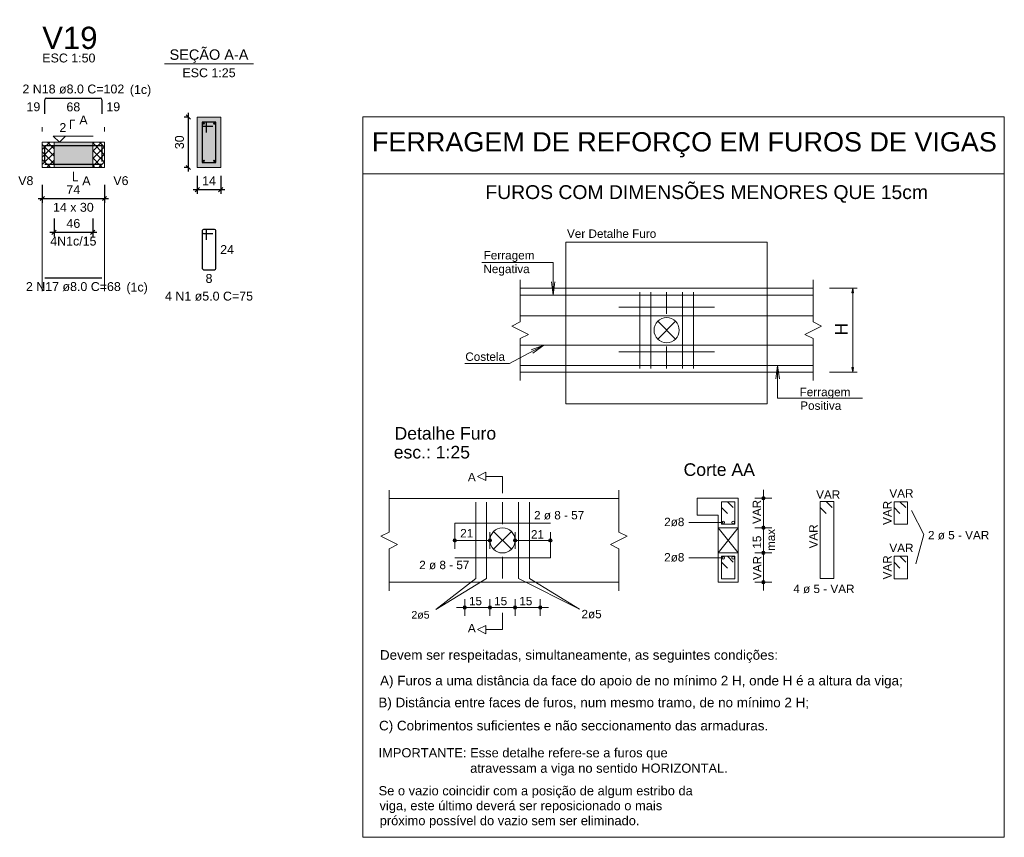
# Model space of a CAD drawing. Header units: millimetres. Extents: x 1852 to 2571, y -668 to -390.
# Tile 62 of 84: x 2410 to 2433, y -474 to -454. Entities that reach past the tile are written whole.
import ezdxf

# ---------------------------------------------------------------- set-up
doc = ezdxf.new("R2010")
doc.units = ezdxf.units.MM
doc.linetypes.add('DASHDOT', pattern=[25.4, 12.7, -6.35, 0, -6.35])
doc.linetypes.add('NULL', pattern=[0])
for name, color, linetype, lineweight in [('1', 250, 'Continuous', 13), ('10', 7, 'Continuous', 20), ('4', 142, 'Continuous', 9), ('Descrição da armadura', 7, 'Continuous', 5), ('DT-Barras na forma', 1, 'Continuous', 30), ('DT-Barras no corte', 5, 'Continuous', 5), ('DT-Barras rebatidas', 1, 'Continuous', 30), ('DT-Cotas', 9, 'Continuous', 5), ('DT-Forma', 5, 'Continuous', 5), ('DT-Hachura forma vigas', 252, 'Continuous', 5), ('DT-Hachura intersecção vigas', 9, 'Continuous', 5), ('DT-Hachura seção vigas', 252, 'Continuous', 5), ('DT-Pontilhado', 9, 'DASHDOT', 5), ('DT-Textos', 7, 'Continuous', 5), ('DT-Título', 250, 'Continuous', 20), ('Textos', 7, 'Continuous', 9), ('Textos armaduras', 7, 'Continuous', 5)]:
    doc.layers.add(name, color=color, linetype=linetype, lineweight=lineweight)
doc.styles.add('ARIAL', font='arial.ttf')
doc.styles.get("Standard").update_dxf_attribs({"font": 'arial.ttf'})
doc.dimstyles.new('UM_25.000000', dxfattribs={"dimtxt": 0.18, "dimasz": 0.1, "dimexe": 0.1, "dimexo": 0.2, "dimgap": 0, "dimtad": 1, "dimtih": 1, "dimtoh": 1, "dimdec": 1, "dimlfac": 25, "dimzin": 0, "dimdsep": 46, "dimtxsty": 'Standard', "dimcen": 0.09, "dimdle": 0.1, "dimadec": 1, "dimazin": 2, "dimtfac": 1, "dimtdec": 4, "dimtofl": 0, "dimtmove": 0, "dimatfit": 3, "dimfxl": 1, "dimtolj": 1, "dimarcsym": 0})
doc.dimstyles.new('UM_50.000000', dxfattribs={"dimtxt": 0.18, "dimasz": 0.1, "dimexe": 0.1, "dimexo": 0.2, "dimgap": 0, "dimtad": 1, "dimtih": 1, "dimtoh": 1, "dimdec": 1, "dimlfac": 50, "dimzin": 0, "dimdsep": 46, "dimtxsty": 'Standard', "dimcen": 0.09, "dimdle": 0.1, "dimadec": 1, "dimazin": 2, "dimtfac": 1, "dimtdec": 4, "dimtofl": 0, "dimtmove": 0, "dimatfit": 3, "dimfxl": 1, "dimtolj": 1, "dimarcsym": 0})
pattern_1 = [(45, (2369.73792, -483.47746), (-0.08838835, 0.08838835), []), (135, (2369.73792, -483.47746), (-0.08838835, -0.08838835), [])]

# ---------------------------------------------------------------- blocks, each defined once
blk = doc.blocks.new('_Oblique')
at = {"color": 0, "linetype": 'ByBlock', "lineweight": -2}
blk.add_line((-0.5, -0.5), (0.5, 0.5), dxfattribs=at)
blk = doc.blocks.new('*D184')
at = {"layer": 'DT-Cotas', "color": 0, "lineweight": -2, "transparency": 16777216}
for p, q in [((2410.247, -458.299), (2410.247, -458.729)), ((2411.728, -458.299), (2411.728, -458.729)), ((2410.147, -458.629), (2411.828, -458.629))]:
    blk.add_line(p, q, dxfattribs=at)
at = {"layer": 'DT-Cotas', "color": 0, "lineweight": -2, "transparency": 16777216, "xscale": 0.1, "yscale": 0.1, "zscale": 0.1, "rotation": 180}
blk.add_blockref('_Oblique', (2410.247, -458.629), dxfattribs=at)
at = {"layer": 'DT-Cotas', "color": 0, "lineweight": -2, "transparency": 16777216, "xscale": 0.1, "yscale": 0.1, "zscale": 0.1}
blk.add_blockref('_Oblique', (2411.728, -458.629), dxfattribs=at)
at = {"layer": 'DT-Cotas', "color": 7, "transparency": 16777216, "insert": (2410.987, -458.417), "char_height": 0.2118, "attachment_point": 5, "rotation": 0.0057, "style": 'ARIAL'}
blk.add_mtext('\\A1;74', dxfattribs=at)
blk = doc.blocks.new('*D185')
at = {"layer": 'DT-Cotas', "color": 0, "lineweight": -2, "transparency": 16777216}
for p, q in [((2410.527, -459.104), (2410.527, -459.534)), ((2411.448, -459.104), (2411.448, -459.534)), ((2410.427, -459.434), (2411.548, -459.434))]:
    blk.add_line(p, q, dxfattribs=at)
at = {"layer": 'DT-Cotas', "color": 0, "lineweight": -2, "transparency": 16777216, "xscale": 0.1, "yscale": 0.1, "zscale": 0.1, "rotation": 180}
blk.add_blockref('_Oblique', (2410.527, -459.434), dxfattribs=at)
at = {"layer": 'DT-Cotas', "color": 0, "lineweight": -2, "transparency": 16777216, "xscale": 0.1, "yscale": 0.1, "zscale": 0.1}
blk.add_blockref('_Oblique', (2411.448, -459.434), dxfattribs=at)
at = {"layer": 'DT-Cotas', "color": 7, "transparency": 16777216, "insert": (2410.987, -459.222), "char_height": 0.2118, "attachment_point": 5, "rotation": 0.0057, "style": 'ARIAL'}
blk.add_mtext('\\A1;46', dxfattribs=at)
blk = doc.blocks.new('*D186')
at = {"layer": 'DT-Cotas', "color": 0, "lineweight": -2, "transparency": 16777216}
for p, q in [((2413.728, -457.988), (2413.728, -456.588)), ((2413.739, -456.688), (2413.628, -456.688)), ((2413.739, -457.888), (2413.628, -457.888))]:
    blk.add_line(p, q, dxfattribs=at)
at = {"layer": 'DT-Cotas', "color": 0, "lineweight": -2, "transparency": 16777216, "xscale": 0.1, "yscale": 0.1, "zscale": 0.1}
for p, rotation in [((2413.728, -456.688), 90), ((2413.728, -457.888), 270)]:
    blk.add_blockref('_Oblique', p, dxfattribs=dict(at, rotation=rotation))
at = {"layer": 'DT-Cotas', "color": 7, "transparency": 16777216, "insert": (2413.516, -457.288), "char_height": 0.2118, "attachment_point": 5, "rotation": 90, "style": 'ARIAL'}
blk.add_mtext('\\A1;30', dxfattribs=at)
blk = doc.blocks.new('*D187')
at = {"layer": 'DT-Cotas', "color": 0, "lineweight": -2, "transparency": 16777216}
for p, q in [((2413.939, -458.088), (2413.939, -458.517)), ((2414.499, -458.088), (2414.499, -458.517)), ((2413.839, -458.417), (2414.599, -458.417))]:
    blk.add_line(p, q, dxfattribs=at)
at = {"layer": 'DT-Cotas', "color": 0, "lineweight": -2, "transparency": 16777216, "xscale": 0.1, "yscale": 0.1, "zscale": 0.1, "rotation": 180}
blk.add_blockref('_Oblique', (2413.939, -458.417), dxfattribs=at)
at = {"layer": 'DT-Cotas', "color": 0, "lineweight": -2, "transparency": 16777216, "xscale": 0.1, "yscale": 0.1, "zscale": 0.1}
blk.add_blockref('_Oblique', (2414.499, -458.417), dxfattribs=at)
at = {"layer": 'DT-Cotas', "color": 7, "transparency": 16777216, "insert": (2414.219, -458.205), "char_height": 0.2118, "attachment_point": 5, "rotation": 0.0057, "style": 'ARIAL'}
blk.add_mtext('\\A1;14', dxfattribs=at)

msp = doc.modelspace()

# ---------------------------------------------------------------- hatches: boundary and pattern name
at = {"layer": 'DT-Hachura forma vigas', "linetype": 'Continuous'}
msp.add_hatch(color=256, dxfattribs=at).paths.add_polyline_path([(2410.5273, -457.8876), (2411.4477, -457.8876), (2411.4477, -457.2876), (2410.5273, -457.2876), (2410.5273, -457.8876)])
at = {"layer": 'DT-Hachura intersecção vigas', "linetype": 'Continuous'}
h = msp.add_hatch(dxfattribs=at)
h.set_pattern_fill('ANSI37', color=256, style=0)
h.set_pattern_definition(pattern_1)
h.paths.add_polyline_path([(2410.2473, -457.8876), (2410.5273, -457.8876), (2410.5273, -457.2876), (2410.2473, -457.2876), (2410.2473, -457.8876)])
h = msp.add_hatch(dxfattribs=at)
h.set_pattern_fill('ANSI37', color=256, style=0)
h.set_pattern_definition(pattern_1)
h.paths.add_polyline_path([(2411.4477, -457.8876), (2411.7277, -457.8876), (2411.7277, -457.2876), (2411.4477, -457.2876), (2411.4477, -457.8876)])
at = {"layer": 'DT-Hachura seção vigas', "linetype": 'Continuous'}
msp.add_hatch(color=256, dxfattribs=at).paths.add_polyline_path([(2413.9393, -457.8876), (2413.9393, -457.8876), (2414.4993, -457.8876), (2414.4993, -456.6876), (2413.9393, -456.6876), (2413.9393, -457.8876)])

# ---------------------------------------------------------------- linework, layer by layer
at = {"layer": '1', "linetype": 'Continuous'}
for p, q in [((2424.4812, -462.6762), (2424.4812, -460.8576)), ((2424.741, -462.6762), (2424.741, -460.8576)), ((2425.1207, -460.8576), (2425.1207, -461.3772)), ((2425.5004, -462.6762), (2425.5004, -460.8576)), ((2425.7602, -462.6762), (2425.7602, -460.8576)), ((2421.629, -460.9276), (2426.1469, -460.9276)), ((2425.1457, -460.9276), (2428.6123, -460.9276)), ((2423.9816, -461.2208), (2426.2598, -461.2208)), ((2421.629, -461.4224), (2425.5004, -461.4224)), ((2425.5004, -461.4224), (2428.6123, -461.4224)), ((2421.629, -462.1239), (2425.5004, -462.1239)), ((2423.9816, -462.2826), (2426.2598, -462.2826)), ((2425.1207, -462.6762), (2425.1207, -462.1566)), ((2425.5004, -462.1239), (2428.6123, -462.1239)), ((2421.629, -462.6063), (2428.6123, -462.6063)), ((2420.072, -466.3637), (2422.3502, -466.3637)), ((2420.072, -467.1871), (2422.3502, -467.1871))]:
    msp.add_line(p, q, dxfattribs=at)
for points in [[(2426.7082, -465.9938), (2426.5669, -465.8525), (2426.4256, -465.8525), (2426.4256, -466.3921), (2426.7453, -466.3921), (2426.7453, -465.8525), (2426.4256, -465.8525), (2426.4256, -465.9938), (2426.5669, -466.1351)], [(2429.0641, -465.9898), (2428.9228, -465.8484), (2428.7815, -465.8484), (2428.7815, -467.687), (2429.1012, -467.687), (2429.1012, -465.8484), (2428.7815, -465.8484), (2428.7815, -465.9898), (2428.9228, -466.1311)], [(2430.8203, -465.9938), (2430.6789, -465.8525), (2430.5376, -465.8525), (2430.5376, -466.3921), (2430.8574, -466.3921), (2430.8574, -465.8525), (2430.5376, -465.8525), (2430.5376, -465.9938), (2430.6789, -466.1351)], [(2426.7082, -467.2928), (2426.5669, -467.1515), (2426.4256, -467.1515), (2426.4256, -467.6911), (2426.7453, -467.6911), (2426.7453, -467.1515), (2426.4256, -467.1515), (2426.4256, -467.2928), (2426.5669, -467.4341)], [(2430.8203, -467.2928), (2430.6789, -467.1515), (2430.5376, -467.1515), (2430.5376, -467.6911), (2430.8574, -467.6911), (2430.8574, -467.1515), (2430.5376, -467.1515), (2430.5376, -467.2928), (2430.6789, -467.4341)]]:
    msp.add_lwpolyline(points, dxfattribs=at)
for centre in [(2426.4676, -466.3501), (2426.7034, -466.3501), (2426.4676, -467.1934), (2426.7034, -467.1934)]:
    msp.add_circle(centre, 0.032, dxfattribs=at)
at = {"layer": '10', "linetype": 'Continuous'}
for p, q in [((2427.5188, -459.671), (2422.7225, -459.671)), ((2422.7225, -459.671), (2422.7225, -463.5212)), ((2427.5188, -463.5212), (2427.5188, -459.671)), ((2421.629, -460.5679), (2421.629, -461.5671)), ((2428.6123, -461.5671), (2428.6123, -460.5679)), ((2421.629, -460.7677), (2428.6123, -460.7677)), ((2421.629, -461.5671), (2421.4292, -461.667)), ((2424.9087, -461.555), (2425.3326, -461.9789)), ((2424.9087, -461.9789), (2425.3326, -461.555)), ((2428.8122, -461.667), (2428.6123, -461.5671)), ((2421.4292, -461.667), (2421.8288, -461.8669)), ((2428.4125, -461.8669), (2428.8122, -461.667)), ((2421.8288, -461.8669), (2421.629, -461.9668)), ((2421.629, -461.9668), (2421.629, -462.966)), ((2428.6123, -461.9668), (2428.4125, -461.8669)), ((2428.6123, -462.966), (2428.6123, -461.9668)), ((2421.629, -462.7661), (2428.6123, -462.7661)), ((2422.7225, -463.5212), (2427.5188, -463.5212)), ((2420.6116, -465.2509), (2420.8114, -465.151)), ((2420.6116, -465.2509), (2420.8114, -465.3508)), ((2420.8114, -465.2509), (2420.8114, -465.151)), ((2420.8114, -465.2509), (2421.2111, -465.2509)), ((2420.8114, -465.3508), (2420.8114, -465.2509)), ((2421.2111, -465.6506), (2421.2111, -465.2509)), ((2418.5128, -465.5763), (2418.5128, -466.5755)), ((2423.9837, -466.5755), (2423.9837, -465.5763)), ((2423.9837, -465.7762), (2418.5128, -465.7762)), ((2420.5716, -465.8661), (2420.5716, -467.6847)), ((2420.8314, -465.8661), (2420.8314, -467.6847)), ((2421.2111, -466.3857), (2421.2111, -465.8661)), ((2421.5908, -465.8661), (2421.5908, -467.6847)), ((2421.8506, -465.8661), (2421.8506, -467.6847)), ((2426.3457, -466.472), (2426.8253, -466.472)), ((2426.3457, -467.0715), (2426.3457, -466.472)), ((2426.3457, -467.0715), (2426.8253, -466.472)), ((2426.3457, -466.472), (2426.8253, -467.0715)), ((2426.8253, -466.472), (2426.8253, -467.0715)), ((2418.5128, -466.5755), (2418.3129, -466.6755)), ((2418.3129, -466.6755), (2418.7126, -466.8753)), ((2420.9992, -466.5635), (2421.4231, -466.9873)), ((2420.9992, -466.9873), (2421.4231, -466.5635)), ((2423.7838, -466.8753), (2424.1835, -466.6755)), ((2424.1835, -466.6755), (2423.9837, -466.5755)), ((2418.7126, -466.8753), (2418.5128, -466.9752)), ((2418.5128, -466.9752), (2418.5128, -467.9745)), ((2423.9837, -466.9752), (2423.7838, -466.8753)), ((2423.9837, -467.9745), (2423.9837, -466.9752)), ((2421.2111, -467.1651), (2421.2111, -467.6847)), ((2426.8253, -467.0715), (2426.3457, -467.0715)), ((2418.5128, -467.7746), (2423.9837, -467.7746)), ((2421.2111, -468.5001), (2421.2111, -468.8998)), ((2420.8114, -468.7999), (2420.6116, -468.8998)), ((2420.8114, -468.8998), (2420.8114, -468.7999)), ((2420.6116, -468.8998), (2420.8114, -468.9997)), ((2421.2111, -468.8998), (2420.8114, -468.8998)), ((2420.8114, -468.9997), (2420.8114, -468.8998))]:
    msp.add_line(p, q, dxfattribs=at)
for points in [[(2417.8847, -458.0379), (2433.1645, -458.0379), (2433.1645, -456.6817), (2417.8847, -456.6817), (2417.8847, -458.0379)], [(2417.8847, -458.0379), (2433.1645, -458.0379), (2433.1645, -473.8509), (2417.8847, -473.8509), (2417.8847, -458.0379)], [(2426.5855, -467.771), (2426.8253, -467.771), (2426.8253, -465.7726), (2426.5855, -465.7726), (2425.846, -465.7726), (2425.846, -466.1722), (2426.3457, -466.1722), (2426.3457, -467.771), (2426.5855, -467.771)], [(2426.5855, -466.472), (2426.8253, -466.472), (2426.8253, -465.7726), (2426.5855, -465.7726), (2425.846, -465.7726), (2425.846, -466.1722), (2426.3457, -466.1722), (2426.3457, -466.472), (2426.5855, -466.472)], [(2426.5855, -467.771), (2426.8253, -467.771), (2426.8253, -467.0715), (2426.5855, -467.0715), (2426.3457, -467.0715), (2426.3457, -467.771), (2426.5855, -467.771)]]:
    msp.add_lwpolyline(points, dxfattribs=at)
for centre in [(2425.1207, -461.7669), (2421.2111, -466.7754)]:
    msp.add_circle(centre, 0.2998, dxfattribs=at)
at = {"layer": '4', "linetype": 'Continuous'}
for p, q in [((2429.0006, -460.7677), (2429.6629, -460.7677)), ((2429.5531, -460.7677), (2429.5348, -460.8775)), ((2429.5714, -460.8775), (2429.5348, -460.8775)), ((2429.5714, -460.8775), (2429.5531, -460.7677)), ((2429.5531, -460.7677), (2429.5531, -460.8775)), ((2429.5531, -460.8775), (2429.5531, -461.7668)), ((2429.5531, -462.6561), (2429.5531, -461.7668)), ((2429.0006, -462.7659), (2429.6629, -462.7659)), ((2429.5348, -462.6561), (2429.5531, -462.7659)), ((2429.5348, -462.6561), (2429.5714, -462.6561)), ((2429.5531, -462.7659), (2429.5714, -462.6561)), ((2429.5531, -462.7659), (2429.5531, -462.6561)), ((2427.4248, -467.9708), (2427.4248, -465.5727)), ((2427.225, -465.7726), (2427.6247, -465.7726)), ((2430.9528, -466.0602), (2431.2493, -466.6343)), ((2420.072, -466.7754), (2420.072, -466.3637)), ((2426.4676, -466.3501), (2425.6462, -466.3501)), ((2427.225, -466.472), (2427.6247, -466.472)), ((2420.072, -466.9752), (2420.072, -466.5755)), ((2420.9114, -466.9752), (2420.9114, -466.5755)), ((2421.5109, -466.9752), (2421.5109, -466.5755)), ((2422.3502, -466.9752), (2422.3502, -466.5755)), ((2431.2493, -466.6343), (2431.0586, -467.3323)), ((2420.072, -466.7754), (2420.9114, -466.7754)), ((2421.5109, -466.7754), (2422.3502, -466.7754)), ((2422.3502, -466.7754), (2422.3502, -467.1871)), ((2426.4676, -467.1934), (2425.6462, -467.1934)), ((2427.225, -467.0715), (2427.6247, -467.0715)), ((2420.8314, -467.6847), (2419.6254, -468.4183)), ((2420.5716, -467.6847), (2419.6254, -468.4183)), ((2421.5908, -467.6847), (2423.0467, -468.4113)), ((2421.8506, -467.6847), (2423.0467, -468.4113)), ((2427.225, -467.771), (2427.6247, -467.771)), ((2421.1112, -468.3741), (2420.112, -468.3741)), ((2420.3118, -468.574), (2420.3118, -468.1743)), ((2420.7115, -468.3741), (2421.7107, -468.3741)), ((2420.9114, -468.574), (2420.9114, -468.1743)), ((2420.9114, -468.574), (2420.9114, -468.1743)), ((2421.311, -468.3741), (2422.3103, -468.3741)), ((2421.5109, -468.574), (2421.5109, -468.1743)), ((2421.5109, -468.574), (2421.5109, -468.1743)), ((2422.1104, -468.574), (2422.1104, -468.1743))]:
    msp.add_line(p, q, dxfattribs=at)
for points in [[(2420.7221, -460.1557), (2422.4186, -460.1557), (2422.4186, -460.9276), (2422.3768, -460.6106), (2422.4186, -460.9276), (2422.4603, -460.6106)], [(2420.3129, -462.5634), (2421.3753, -462.5634), (2422.1921, -462.1239), (2421.9327, -462.3108), (2422.1921, -462.1239), (2421.8931, -462.2373)], [(2429.7848, -463.3883), (2427.7636, -463.3883), (2427.7636, -462.6063), (2427.8054, -462.9233), (2427.7636, -462.6063), (2427.7219, -462.9233)]]:
    msp.add_lwpolyline(points, dxfattribs=at)
for centre, radius in [((2427.4248, -465.7726), 0.04), ((2427.4248, -465.7726), 0.02), ((2427.4248, -466.472), 0.04), ((2427.4248, -466.472), 0.02), ((2420.072, -466.7754), 0.04), ((2420.072, -466.7754), 0.02), ((2420.9114, -466.7754), 0.04), ((2420.9114, -466.7754), 0.02), ((2421.5109, -466.7754), 0.04), ((2421.5109, -466.7754), 0.02), ((2422.3502, -466.7754), 0.04), ((2422.3502, -466.7754), 0.02), ((2427.4248, -467.0715), 0.04), ((2427.4248, -467.0715), 0.02), ((2427.4248, -467.771), 0.04), ((2427.4248, -467.771), 0.02), ((2420.3118, -468.3741), 0.04), ((2420.3118, -468.3741), 0.02), ((2420.9114, -468.3741), 0.04), ((2420.9114, -468.3741), 0.04), ((2420.9114, -468.3741), 0.02), ((2420.9114, -468.3741), 0.02), ((2421.5109, -468.3741), 0.04), ((2421.5109, -468.3741), 0.04), ((2421.5109, -468.3741), 0.02), ((2421.5109, -468.3741), 0.02), ((2422.1104, -468.3741), 0.04), ((2422.1104, -468.3741), 0.02)]:
    msp.add_circle(centre, radius, dxfattribs=at)
at = {"layer": 'DT-Barras na forma'}
for p, q in [((2414.1593, -456.8076), (2414.0593, -456.8076)), ((2414.0593, -456.8076), (2414.0593, -457.7676)), ((2414.3793, -456.8076), (2414.0593, -456.8076)), ((2414.0593, -456.8076), (2414.0593, -456.9076)), ((2414.1593, -457.0576), (2414.1593, -456.8076)), ((2414.3793, -457.7676), (2414.3793, -456.8076)), ((2414.0593, -456.9076), (2414.3093, -456.9076)), ((2414.0593, -457.7676), (2414.3793, -457.7676))]:
    msp.add_line(p, q, dxfattribs=at)
for points in [[(2410.3073, -457.7433), (2410.3073, -457.3656), (2411.6677, -457.3656), (2411.6677, -457.7433)], [(2410.3073, -457.8096), (2411.6677, -457.8096)]]:
    msp.add_lwpolyline(points, dxfattribs=at)
at = {"layer": 'DT-Barras no corte'}
for centre in [(2414.0953, -456.8436), (2414.3433, -456.8436), (2414.0953, -457.7316), (2414.3433, -457.7316)]:
    msp.add_circle(centre, 0.016, dxfattribs=at)
at = {"layer": 'DT-Barras rebatidas'}
for p, q in [((2410.3073, -456.6137), (2410.3073, -456.276)), ((2410.3473, -456.236), (2411.6277, -456.236)), ((2411.6677, -456.276), (2411.6677, -456.6137)), ((2414.0593, -459.3943), (2414.0593, -460.2943)), ((2414.0593, -459.3943), (2414.0593, -459.4343)), ((2414.1293, -459.3643), (2414.0893, -459.3643)), ((2414.3493, -459.3643), (2414.0893, -459.3643)), ((2414.0893, -459.4643), (2414.3093, -459.4643)), ((2414.1593, -459.6143), (2414.1593, -459.3943)), ((2414.3793, -460.2943), (2414.3793, -459.3943)), ((2414.0893, -460.3243), (2414.3493, -460.3243)), ((2410.3073, -460.5206), (2411.6677, -460.5206))]:
    msp.add_line(p, q, dxfattribs=at)
for centre, radius, start, end in [((2410.3473, -456.276), 0.04, 90, 180), ((2411.6277, -456.276), 0.04, 0, 90), ((2414.0893, -459.3943), 0.03, 90, 180), ((2414.0893, -459.3943), 0.03, 90, 180), ((2414.0893, -459.4343), 0.03, 180, 270), ((2414.1293, -459.3943), 0.03, 0, 90), ((2414.3493, -459.3943), 0.03, 0, 90), ((2414.0893, -460.2943), 0.03, 180, 270), ((2414.3493, -460.2943), 0.03, 270, 0)]:
    msp.add_arc(centre, radius, start, end, dxfattribs=at)
at = {"layer": 'DT-Forma'}
for p, q in [((2414.4993, -456.6876), (2413.9393, -456.6876)), ((2413.9393, -456.6876), (2413.9393, -456.6876)), ((2413.9393, -456.6876), (2413.9393, -457.8876)), ((2414.4993, -457.8876), (2414.4993, -456.6876)), ((2414.4993, -456.6876), (2414.4993, -456.6876)), ((2410.2473, -457.2876), (2410.5273, -457.2876)), ((2410.5273, -457.2876), (2411.4477, -457.2876)), ((2411.4477, -457.2876), (2411.7277, -457.2876)), ((2410.2473, -457.8876), (2410.5273, -457.8876)), ((2410.5273, -457.8876), (2411.4477, -457.8876)), ((2411.4477, -457.8876), (2411.7277, -457.8876)), ((2413.9393, -457.8876), (2414.4993, -457.8876)), ((2413.9393, -457.8876), (2413.9393, -457.8876)), ((2414.4993, -457.8876), (2414.4993, -457.8876))]:
    msp.add_line(p, q, dxfattribs=at)
at = {"layer": 'DT-Forma', "linetype": 'Continuous'}
for p, q in [((2410.2473, -457.8876), (2410.2473, -457.2876)), ((2411.7277, -457.2876), (2411.7277, -457.8876))]:
    msp.add_line(p, q, dxfattribs=at)
at = {"layer": 'DT-Pontilhado', "ltscale": 0.2}
for p, q in [((2410.2473, -460.8383), (2410.2473, -456.0242)), ((2411.7277, -460.8383), (2411.7277, -456.0242)), ((2410.5273, -457.2876), (2410.5273, -457.8876)), ((2411.4477, -457.2876), (2411.4477, -457.8876))]:
    msp.add_line(p, q, dxfattribs=at)
at = {"layer": 'DT-Textos'}
msp.add_line((2413.1603, -455.4227), (2415.2783, -455.4227), dxfattribs=at)
for points in [[(2410.9182, -456.9699), (2410.9182, -456.7581), (2411.0241, -456.7581)], [(2410.8034, -457.1393), (2410.6551, -457.2876), (2410.5069, -457.1393), (2411.46, -457.1393)], [(2410.9875, -457.9935), (2410.9875, -458.2053), (2411.0934, -458.2053)]]:
    msp.add_lwpolyline(points, dxfattribs=at)

# ---------------------------------------------------------------- texts
at = {"layer": 'Descrição da armadura', "linetype": 'Continuous', "char_height": 0.2118, "attachment_point": 8, "line_spacing_factor": 0.798, "style": 'ARIAL'}
for s, insert, width in [('2 N18 ø8.0 C=102', (2410.9875, -456.1301), 4.8647), ('4N1c/15', (2410.9875, -459.7514), 2.209726), ('2 N17 ø8.0 C=68', (2410.9875, -460.8383), 4.534748), ('4 N1 ø5.0 C=75', (2414.2193, -461.0656), 4.204795)]:
    msp.add_mtext(s, dxfattribs=dict(at, insert=insert, width=width))
at = {"layer": 'DT-Textos', "line_spacing_factor": 0.798, "style": 'ARIAL'}
for s, insert, char_height, width, attachment_point in [('SEÇÃO A-A', (2414.2189, -455.3985), 0.2471, 4.09988, 8), ('ESC 1:50', (2410.2473, -455.3888), 0.2118, 2.577929, 7), ('ESC 1:25', (2414.2193, -455.7404), 0.2118, 2.577929, 8), ('(1c)', (2412.3329, -456.2005), 0.2118, 1.03723, 7), ('A', (2411.13, -456.864), 0.2118, 0.401717, 7), ('2', (2410.6551, -457.044), 0.2118, 0.33496, 7), ('V8', (2410.0355, -458.3112), 0.2118, 0.736677, 9), ('A', (2411.1993, -458.3112), 0.2118, 0.401717, 7), ('V6', (2411.9395, -458.3112), 0.2118, 0.736677, 7), ('14 x 30', (2410.9875, -458.9466), 0.2118, 1.975648, 8), ('(1c)', (2412.2509, -460.9085), 0.2118, 1.03723, 7)]:
    msp.add_mtext(s, dxfattribs=dict(at, insert=insert, char_height=char_height, width=width, attachment_point=attachment_point))
at = {"layer": 'DT-Título', "insert": (2410.2473, -455.0711), "char_height": 0.5295, "width": 2.679093, "attachment_point": 7, "line_spacing_factor": 0.798, "style": 'ARIAL'}
msp.add_mtext('V19', dxfattribs=at)
at = {"layer": 'Textos', "linetype": 'NULL', "attachment_point": 7, "line_spacing_factor": 0.9, "style": 'ARIAL'}
for s, insert, char_height, width in [('FERRAGEM DE REFORÇO EM FUROS DE VIGAS', (2418.1, -457.6491), 0.46, 454.394387), ('FUROS COM DIMENSÕES MENORES QUE 15cm', (2420.803, -458.7313), 0.329742, 329.382132), ('Ver Detalhe Furo', (2422.747, -459.5682), 0.199844, 60.009273), ('Ferragem', (2420.762, -460.1401), 0.19984, 34.275205), ('Negativa', (2420.756, -460.4671), 0.19984, 31.292653), ('Costela', (2420.325, -462.5002), 0.19984, 26.933539), ('Ferragem', (2428.288, -463.3991), 0.19984, 34.275205), ('Positiva', (2428.303, -463.6662), 0.19984, 27.851247), ('Detalhe Furo', (2418.639, -464.3782), 0.299766, 72.063753), ('esc.: 1:25', (2418.62, -464.8272), 0.29977, 54.203494), ('Corte AA', (2425.524, -465.2422), 0.29977, 50.691985), ('A', (2420.386, -465.3652), 0.1998, 5.558585), ('VAR', (2428.682, -465.7822), 0.19984, 16.45637), ('VAR', (2430.427, -465.7552), 0.19984, 16.45637), ('2 ø 8 - 57', (2421.963, -466.2802), 0.19984, 35.154675), ('2ø8', (2425.062, -466.4402), 0.19984, 15.118045), ('21', (2420.203, -466.7042), 0.19984, 9.038228), ('21', (2421.888, -466.7312), 0.19984, 9.038228), (' 2 ø 5 - VAR', (2431.27, -466.7552), 0.199844, 44.752374), ('VAR', (2430.427, -467.0542), 0.19984, 16.45637), ('2 ø 8 - 57', (2419.227, -467.4662), 0.19984, 35.154675), ('2ø8', (2425.062, -467.2832), 0.19984, 15.118045), (' 4 ø 5 - VAR', (2428.06, -468.0352), 0.199844, 44.752374), ('15', (2420.412, -468.3242), 0.19984, 9.038228), ('15', (2421.011, -468.3242), 0.19984, 9.038228), ('15', (2421.611, -468.3242), 0.19984, 9.038228), ('2ø5', (2423.092, -468.6362), 0.19984, 15.118045), ('2ø5', (2419.041, -468.6428), 0.17986, 13.884875), ('A', (2420.386, -468.9652), 0.1998, 5.558585), ('Devem ser respeitadas, simultaneamente, as seguintes condições:', (2418.291, -469.6901), 0.228733, 291.548973), ('A) Furos a uma distância da face do apoio de no mínimo 2 H, onde H é a altura da viga;', (2418.295, -470.3001), 0.228733, 382.411648), ('B) Distância entre faces de furos, num mesmo tramo, de no mínimo 2 H;', (2418.255, -470.8211), 0.228592, 315.35203), ('C) Cobrimentos suficientes e não seccionamento das armaduras.', (2418.27, -471.3721), 0.228733, 284.905148), ('IMPORTANTE: Esse detalhe refere-se a furos que', (2418.258, -472.0121), 0.219584, 205.752812), ('atravessam a viga no sentido HORIZONTAL.', (2420.441, -472.3791), 0.219584, 183.402793), ('Se o vazio coincidir com a posição de algum estribo da', (2418.259, -472.9181), 0.219584, 223.820193), ('viga, este último deverá ser reposicionado o mais', (2418.281, -473.2721), 0.219584, 201.380952), ('próximo possível do vazio sem ser eliminado.', (2418.285, -473.6291), 0.219584, 185.053393)]:
    msp.add_mtext(s, dxfattribs=dict(at, insert=insert, char_height=char_height, width=width))
at = {"layer": 'Textos', "linetype": 'NULL', "attachment_point": 7, "rotation": 90.00021, "line_spacing_factor": 0.9, "style": 'ARIAL'}
for s, insert, char_height, width in [('H', (2429.4302, -461.8931), 0.2964, 9.2804), ('VAR', (2427.3691, -466.3841), 0.19984, 16.456369), ('VAR', (2430.4781, -466.4061), 0.19984, 16.456369), ('max', (2427.7038, -467.0251), 0.19763, 15.079806), ('VAR', (2428.7161, -466.9671), 0.19984, 16.456369), ('15', (2427.3751, -466.9721), 0.19984, 9.038227), ('VAR', (2430.4781, -467.7051), 0.19984, 16.456369), ('VAR', (2427.3801, -467.7191), 0.19984, 16.456369)]:
    msp.add_mtext(s, dxfattribs=dict(at, insert=insert, char_height=char_height, width=width))
at = {"layer": 'Textos armaduras', "linetype": 'Continuous', "char_height": 0.2118, "attachment_point": 7, "line_spacing_factor": 0.798, "style": 'ARIAL'}
for s, insert, width in [('19', (2409.8714, -456.5507), 0.659905), ('68', (2410.8225, -456.5537), 0.659905), ('19', (2411.7736, -456.5507), 0.659905), ('24', (2414.4852, -459.9502), 0.659905), ('8', (2414.1369, -460.642), 0.329953)]:
    msp.add_mtext(s, dxfattribs=dict(at, insert=insert, width=width))

# ---------------------------------------------------------------- dimensions: what is measured, and where the dimension line sits
at = {"layer": 'DT-Cotas'}
dim = msp.add_linear_dim(base=(2413.7275, -456.6876), p1=(2413.9393, -457.8876), p2=(2413.9393, -456.6876), angle=90, dimstyle='UM_25.000000', override={"dimtxt": 0.2118, "dimasz": 0.1, "dimexe": 0.1, "dimexo": 0.2, "dimtad": 1, "dimtih": 0, "dimtoh": 0, "dimdec": 1, "dimlfac": 25, "dimzin": 8, "dimtxsty": 'ARIAL', "dimblk": 'Oblique', "dimblk1": 'Oblique', "dimblk2": 'Oblique', "dimsah": 1, "dimdle": 0.1, "dimse1": 0, "dimse2": 0, "dimclrt": 7, "dimadec": 1, "dimazin": 3, "dimtmove": 2, "dimldrblk": 'Oblique'}, dxfattribs=at)
dim.commit()
dim.dimension.update_dxf_attribs({"geometry": '*D186', "text_midpoint": (2413.5157, -457.2876), "dimtype": 160, "text_rotation": 90})
for base, p1, p2, dimstyle, override, picture, middle in [((2414.4993, -458.4171), (2413.9393, -457.8876), (2414.4993, -457.8876), 'UM_25.000000', {"dimtxt": 0.2118, "dimasz": 0.1, "dimexe": 0.1, "dimexo": 0.2, "dimtad": 1, "dimtih": 0, "dimtoh": 0, "dimdec": 1, "dimlfac": 25, "dimzin": 8, "dimtxsty": 'ARIAL', "dimblk": 'Oblique', "dimblk1": 'Oblique', "dimblk2": 'Oblique', "dimsah": 1, "dimdle": 0.1, "dimse1": 0, "dimse2": 0, "dimclrt": 7, "dimadec": 1, "dimazin": 3, "dimtmove": 2, "dimldrblk": 'Oblique'}, '*D187', (2414.2193, -458.2053)), ((2411.7277, -458.6289), (2410.2473, -458.0994), (2411.7277, -458.0994), 'UM_50.000000', {"dimtxt": 0.2118, "dimasz": 0.1, "dimexe": 0.1, "dimexo": 0.2, "dimtad": 1, "dimtih": 0, "dimtoh": 0, "dimdec": 1, "dimlfac": 50, "dimzin": 8, "dimtxsty": 'ARIAL', "dimblk": 'Oblique', "dimblk1": 'Oblique', "dimblk2": 'Oblique', "dimsah": 1, "dimdle": 0.1, "dimse1": 0, "dimse2": 0, "dimclrt": 7, "dimadec": 1, "dimazin": 3, "dimtmove": 2, "dimldrblk": 'Oblique'}, '*D184', (2410.9875, -458.4171)), ((2411.4477, -459.4337), (2410.5273, -458.9042), (2411.4477, -458.9042), 'UM_50.000000', {"dimtxt": 0.2118, "dimasz": 0.1, "dimexe": 0.1, "dimexo": 0.2, "dimtad": 1, "dimtih": 0, "dimtoh": 0, "dimdec": 1, "dimlfac": 50, "dimzin": 8, "dimtxsty": 'ARIAL', "dimblk": 'Oblique', "dimblk1": 'Oblique', "dimblk2": 'Oblique', "dimsah": 1, "dimdle": 0.1, "dimse1": 0, "dimse2": 0, "dimclrt": 7, "dimadec": 1, "dimazin": 3, "dimtmove": 2, "dimldrblk": 'Oblique'}, '*D185', (2410.9875, -459.2219))]:
    dim = msp.add_linear_dim(base=base, p1=p1, p2=p2, dimstyle=dimstyle, override=override, dxfattribs=at)
    dim.commit()
    dim.dimension.update_dxf_attribs({"geometry": picture, "text_midpoint": middle, "dimtype": 160, "text_rotation": 0.00573})

doc.saveas('drawing.dxf')
